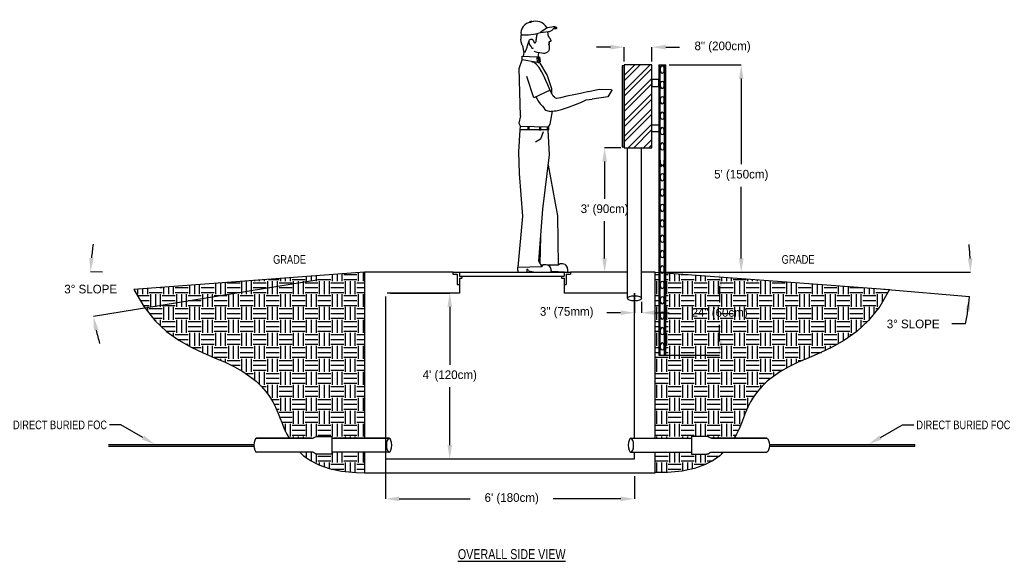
# Model space of a CAD drawing. Header units: inches. Extents: x -165 to 1496, y 644 to 1516.
# Tile 1 of 3: x -165 to 120, y 1213 to 1369. Entities that reach past the tile are written whole.
import ezdxf
from ezdxf import colors
from ezdxf.entities.mleader import LeaderData, LeaderLine
from ezdxf.enums import TextEntityAlignment as Align
from ezdxf.math import Vec2, Vec3

# ---------------------------------------------------------------- set-up
doc = ezdxf.new("R2010")
doc.units = ezdxf.units.IN
doc.header["$LTSCALE"] = 15
doc.header["$MEASUREMENT"] = 0
doc.layers.add('BLDG', color=8, linetype='Continuous')
doc.layers.add('MAN', color=7, linetype='Continuous')
doc.styles.add('120', font='FSIMPLEX.SHX', dxfattribs={"width": 0.8, "height": 0.12})
doc.styles.add('175', font='FSIMPLEX.SHX', dxfattribs={"width": 0.8})
doc.dimstyles.get("Standard").update_dxf_attribs({"dimtxt": 2.5, "dimasz": 4, "dimexe": 0, "dimexo": 1, "dimgap": 2, "dimtad": 0, "dimtih": 1, "dimtoh": 1, "dimdec": 0, "dimzin": 0, "dimdsep": 46, "dimlunit": 3, "dimtxsty": 'Standard', "dimcen": 0.09, "dimadec": 0, "dimazin": 0, "dimtfac": 1, "dimtdec": 0, "dimtofl": 0, "dimtmove": 0, "dimatfit": 3, "dimfxl": 1, "dimtolj": 1, "dimtzin": 0, "dimarcsym": 0})

# ---------------------------------------------------------------- blocks, each defined once
blk = doc.blocks.new('Waldo Profile')
at = {"layer": 'BLDG'}
blk.add_line((261.4, 767.42), (261.13, 767.55), dxfattribs=at)
at = {"layer": 'MAN'}
for p, q in [((263.41, 777.23), (261.6, 775.97)), ((264.78, 777.44), (263.41, 777.23)), ((265.32, 777.05), (266.13, 777.06)), ((255.85, 774.3), (255.83, 774.01)), ((255.86, 774.58), (255.85, 774.3)), ((255.88, 774.84), (255.86, 774.58)), ((255.89, 775.09), (255.88, 774.84)), ((260.32, 773.78), (260.36, 774.06)), ((260.36, 774.06), (260.4, 774.37)), ((260.4, 774.37), (260.44, 774.68)), ((260.44, 774.68), (260.49, 774.98)), ((260.49, 774.98), (260.55, 775.28)), ((260.55, 775.28), (260.62, 775.54)), ((261.56, 775.85), (263.79, 776.11)), ((261.6, 775.97), (261.56, 775.85)), ((255.83, 774.01), (255.83, 773.92)), ((255.95, 773.16), (255.83, 773.92)), ((256.14, 772.48), (255.95, 773.16)), ((256.35, 772.14), (256.14, 772.48)), ((256.56, 771.74), (256.35, 772.14)), ((256.65, 770.83), (256.56, 771.74)), ((257.49, 771.12), (257.57, 771.35)), ((257.57, 771.35), (257.64, 771.58)), ((257.64, 771.58), (257.71, 771.81)), ((257.71, 771.81), (257.78, 772.03)), ((257.78, 772.03), (257.84, 772.26)), ((257.84, 772.26), (257.9, 772.47)), ((257.9, 772.47), (257.96, 772.69)), ((257.96, 772.69), (258.02, 772.89)), ((258.02, 772.89), (258.08, 773.08)), ((258.08, 773.08), (258.14, 773.26)), ((258.14, 773.26), (258.21, 773.42)), ((258.18, 773.34), (258.28, 772.47)), ((258.21, 773.42), (258.29, 773.57)), ((258.28, 772.47), (258.83, 771.71)), ((258.29, 773.57), (258.38, 773.69)), ((258.38, 773.69), (258.47, 773.79)), ((258.47, 773.79), (258.58, 773.86)), ((258.58, 773.86), (258.69, 773.92)), ((258.69, 773.92), (258.8, 773.95)), ((258.8, 773.95), (258.91, 773.95)), ((258.83, 771.71), (259.01, 771.31)), ((258.91, 773.95), (259.01, 773.94)), ((259.01, 773.94), (259.11, 773.9)), ((259.01, 771.31), (259.29, 771.29)), ((259.11, 773.9), (259.2, 773.84)), ((259.2, 773.84), (259.28, 773.76)), ((259.28, 773.76), (259.34, 773.66)), ((259.29, 771.29), (259.46, 771.4)), ((259.34, 773.66), (259.4, 773.56)), ((259.4, 773.56), (259.46, 773.44)), ((259.46, 773.44), (259.51, 773.32)), ((259.51, 773.32), (259.56, 773.21)), ((259.56, 773.21), (259.62, 773.11)), ((259.62, 773.11), (259.67, 773.02)), ((259.67, 773.02), (259.74, 772.95)), ((259.74, 772.95), (259.81, 772.9)), ((259.81, 772.9), (259.88, 772.88)), ((259.88, 772.88), (259.96, 772.88)), ((259.96, 772.88), (260.03, 772.93)), ((260.03, 772.93), (260.1, 773.01)), ((260.1, 773.01), (260.17, 773.13)), ((260.17, 773.13), (260.23, 773.3)), ((260.23, 773.3), (260.28, 773.52)), ((260.28, 773.52), (260.32, 773.78)), ((256.25, 767.97), (256.27, 769.01)), ((256.27, 769.01), (260.45, 768.83)), ((256.79, 770.16), (256.65, 770.83)), ((256.85, 770.08), (256.79, 770.16)), ((257.12, 770.19), (256.85, 770.08)), ((257.12, 770.19), (257.22, 770.42)), ((257.22, 770.42), (257.32, 770.65)), ((257.32, 770.65), (257.41, 770.89)), ((257.41, 770.89), (257.49, 771.12)), ((260.45, 768.83), (260.59, 767.2)), ((260.8, 768.99), (261.25, 768.73)), ((261.25, 768.73), (261.11, 767.35)), ((261.25, 768.73), (261.4, 767.42)), ((255.37, 765.47), (256.25, 767.97)), ((260.59, 767.2), (256.25, 767.97)), ((260.57, 767.46), (261.15, 767.09)), ((261.15, 767.09), (261.11, 767.35)), ((255.71, 751.78), (255.37, 765.47)), ((259.58, 756.98), (257.59, 763.18)), ((264.35, 759.15), (259.58, 756.98)), ((255.71, 751.78), (255.3, 749.68)), ((264.85, 753.1), (264.27, 749.35)), ((255.3, 749.68), (255.73, 748.63)), ((255.65, 748.69), (255.58, 747.7)), ((263.71, 748.47), (255.73, 748.63)), ((257.88, 748.59), (257.89, 747.58)), ((258.18, 748.58), (258.19, 747.58)), ((261.24, 748.52), (261.26, 747.52)), ((261.55, 748.52), (261.56, 747.51)), ((263.58, 747.68), (263.55, 748.48)), ((264.27, 749.35), (263.71, 748.53)), ((263.71, 748.47), (263.71, 748.53)), ((263.71, 748.47), (263.86, 748.39)), ((255.58, 747.7), (255.14, 741.38)), ((257.89, 747.72), (255.58, 747.74)), ((261.26, 747.7), (258.19, 747.72)), ((263.58, 747.68), (261.56, 747.69)), ((262.32, 747.17), (261.57, 745.02)), ((263.75, 747.66), (263.58, 747.68)), ((263.88, 747.75), (263.75, 747.66)), ((264.09, 740.47), (263.75, 747.66)), ((263.86, 748.39), (263.88, 747.75)), ((261.57, 745.02), (260.06, 744.1)), ((255.14, 741.38), (255.34, 735.04)), ((262.19, 724.72), (264.09, 740.47)), ((263.73, 737.46), (266.44, 722.83)), ((255.34, 735.04), (256.32, 722.7)), ((261.02, 709.7), (262.19, 724.72)), ((266.44, 722.83), (266.64, 708.53)), ((256.32, 722.7), (254.94, 707.99)), ((261.42, 709), (261.58, 716.82)), ((261.87, 708.21), (261.02, 709.7)), ((254.94, 707.99), (261.87, 708.21)), ((255.06, 706.54), (257.54, 706.56)), ((262.22, 708.53), (261.69, 708.53)), ((266.64, 708.53), (263.69, 708.53))]:
    blk.add_line(p, q, dxfattribs=at)
for points in [[(263.5, 776.08), (263.51, 776.04), (263.56, 775.82), (263.6, 775.67), (263.61, 775.56), (263.62, 775.48), (263.62, 775.4), (263.63, 775.32), (263.65, 775.24), (263.67, 775.15), (263.69, 775.06), (263.72, 774.96), (263.76, 774.86), (263.81, 774.77), (263.86, 774.67), (263.92, 774.57), (263.98, 774.48), (264.05, 774.39), (264.12, 774.3), (264.18, 774.21), (264.25, 774.12), (264.31, 774.04), (264.36, 773.95), (264.4, 773.87), (264.43, 773.78), (264.46, 773.7), (264.48, 773.63), (264.49, 773.56), (264.5, 773.49), (264.5, 773.44), (264.49, 773.39), (264.48, 773.35), (264.47, 773.32), (264.45, 773.29), (264.43, 773.27), (264.41, 773.26), (264.37, 773.25), (264.34, 773.24), (264.29, 773.23), (264.24, 773.22), (264.19, 773.21), (264.14, 773.2), (264.09, 773.18), (264.05, 773.16), (264.01, 773.14), (263.98, 773.11), (263.97, 773.07), (263.96, 773.02), (263.97, 772.96), (263.99, 772.9), (264.01, 772.84), (264.04, 772.78), (264.06, 772.72), (264.07, 772.67), (264.07, 772.62), (264.06, 772.58), (264.04, 772.55), (264.01, 772.52), (263.97, 772.5), (263.94, 772.49), (263.9, 772.48), (263.87, 772.47), (263.85, 772.46), (263.84, 772.45), (263.84, 772.45), (263.85, 772.43), (263.87, 772.41), (263.89, 772.38), (263.92, 772.34), (263.94, 772.27), (263.97, 772.19), (264, 772.09), (264.02, 771.98), (264.04, 771.84), (264.05, 771.7), (264.06, 771.55), (264.06, 771.39), (264.05, 771.23), (264.03, 771.07), (264, 770.92), (263.96, 770.77), (263.91, 770.63), (263.84, 770.5), (263.75, 770.37), (263.65, 770.25), (263.53, 770.14), (263.38, 770.04), (263.21, 769.94), (263, 769.87), (262.72, 769.82), (262.36, 769.81), (261.89, 769.85), (261.3, 769.94), (260.56, 770.1), (259.65, 770.34)], [(256.62, 769), (256.85, 770.08)], [(260.98, 770.01), (260.77, 768.83), (261.05, 767.45), (263.49, 763.43), (264.69, 759.62), (264.71, 758.36)], [(265.55, 757.14), (265.55, 757.14), (265.22, 757.48), (264.9, 757.99), (264.55, 758.69), (264.14, 759.61), (263.66, 760.73), (263.1, 762), (262.48, 763.32), (261.81, 764.58), (261.12, 765.71), (260.4, 766.6), (259.68, 767.16), (258.98, 767.3)], [(260.22, 757.27), (260.47, 756.81), (260.95, 755.94), (261.39, 755.23), (261.78, 754.82), (262.07, 754.51), (262.48, 754.03), (262.79, 753.59), (263.06, 753.42)], [(275.45, 758.79), (273.05, 758.21), (271.19, 757.87), (269.18, 757.41), (269.18, 757.41), (267.26, 756.92), (267.26, 756.92), (266.74, 756.86), (266.17, 756.78), (265.82, 756.82), (265.55, 757.14)], [(275.45, 758.79), (278.45, 759.51), (282.05, 759.41), (282.15, 759.2), (281.02, 757.29), (276.48, 756.54)], [(263.09, 753.4), (263.09, 753.4), (263.39, 753.26), (263.69, 753.16), (264, 753.08), (264.34, 753.02), (264.63, 753.07), (264.97, 753.12), (265.5, 753.16), (266.02, 753.24), (266.81, 753.41), (267.6, 753.62), (268.46, 753.88), (269.66, 754.28), (271.65, 754.99), (271.65, 754.99), (273.39, 755.74), (274.69, 756.35), (276.48, 756.54)]]:
    blk.add_lwpolyline(points, dxfattribs=at)
for points in [[(264.65, 706.87, 0.004762), (264.81, 706.86, 0.021084), (268.47, 706.63, 0.106772), (269.2, 706.59, 0.296755), (269.45, 706.96, 0.096945), (269.18, 708.19, 0.284315), (267.89, 708.95, 0.321962), (266.64, 708.53)], [(255.06, 706.54, -0.033184), (254.99, 707.99, 0.090806)]]:
    blk.add_lwpolyline(points, format="xyb", dxfattribs=at)
for centre, radius, start, end in [((259.06, 775.65), 3.19, 96.1057, 188.0295), ((260.19, 775.43), 3.69, 29.147, 113.4054), ((256.99, 790.71), 15.54, 265.9869, 287.0971), ((262.79, 707.55), 1.13, 72.9657, 144.352), ((263.16, 707.21), 1.42, 27.984, 91.4689), ((261.2, 706.66), 3.66, 168.2216, 181.5545), ((257.11, 706.61), 0.938, 24.2081, 57.6279), ((260.72, 714.55), 8.05, 249.9814, 265.1342), ((261.42, 749.4), 42.89, 268.1595, 273.0294), ((264.14, 708.25), 1.74, 254.8542, 279.2323), ((262.6, 706.91), 2.06, 0, 27.984), ((264.25, 706.91), 0.405, 293.8858, 360)]:
    blk.add_arc(centre, radius, start, end, dxfattribs=at)
at = {"layer": 'MAN', "extrusion": (0, 0, -1)}
blk.add_ellipse((258.67, 778.94), major_axis=(-0.323, -0.062), ratio=0.384883, dxfattribs=at)
at = {"layer": 'MAN'}
for points in [[(263.79, 776.11), (264.5, 776.31), (264.86, 776.52), (265.63, 777.26), (266.17, 777.18)], [(266.13, 777.06), (266.29, 777.15), (266.21, 777.26), (265.65, 777.48), (264.78, 777.44)]]:
    blk.add_spline(points, degree=3, dxfattribs=at)
blk = doc.blocks.new('*D15')
at = {"color": 0, "lineweight": -2, "transparency": 16777216}
for p, q in [((8.77, 1331.82), (4.1, 1331.82)), ((4.1, 1327.82), (4.1, 1317.07)), ((4.1, 1299.82), (4.1, 1310.57)), ((8.77, 1295.82), (4.1, 1295.82))]:
    blk.add_line(p, q, dxfattribs=at)
at = {"color": 0, "transparency": 16777216}
for points in [[(3.43, 1327.82), (4.76, 1327.82), (4.1, 1331.82)], [(3.43, 1299.82), (4.76, 1299.82), (4.1, 1295.82)]]:
    blk.add_solid(points, dxfattribs=at)
at = {"layer": 'Defpoints', "color": 0, "transparency": 16777216}
for p in [(9.77, 1331.82), (4.1, 1295.82), (9.77, 1295.82)]:
    blk.add_point(p, dxfattribs=at)
at = {"color": 0, "transparency": 16777216, "insert": (4.1, 1313.82), "char_height": 2.5, "attachment_point": 5}
blk.add_mtext("\\A1;3' (90cm)", dxfattribs=at)
blk = doc.blocks.new('*D16')
at = {"color": 0, "lineweight": -2, "transparency": 16777216}
for p, q in [((19.74, 1295.82), (37.33, 1295.82)), ((37.33, 1291.82), (37.33, 1287.08)), ((37.33, 1275.83), (37.33, 1280.58)), ((20.77, 1271.83), (37.33, 1271.83))]:
    blk.add_line(p, q, dxfattribs=at)
at = {"color": 0, "transparency": 16777216}
for points in [[(36.66, 1291.82), (38, 1291.82), (37.33, 1295.82)], [(36.66, 1275.83), (38, 1275.83), (37.33, 1271.83)]]:
    blk.add_solid(points, dxfattribs=at)
at = {"layer": 'Defpoints', "color": 0, "transparency": 16777216}
for p in [(18.74, 1295.82), (19.77, 1271.83), (37.33, 1271.83)]:
    blk.add_point(p, dxfattribs=at)
at = {"color": 0, "transparency": 16777216, "insert": (37.33, 1283.83), "char_height": 2.5, "attachment_point": 5}
blk.add_mtext('\\A1;24" (60cm)', dxfattribs=at)
blk = doc.blocks.new('*D5')
at = {"color": 0, "lineweight": -2, "transparency": 16777216}
for p, q in [((22.77, 1355.82), (43.58, 1355.82)), ((43.58, 1351.82), (43.58, 1327.07)), ((43.58, 1299.82), (43.58, 1320.57)), ((32.27, 1295.82), (43.58, 1295.82))]:
    blk.add_line(p, q, dxfattribs=at)
at = {"color": 0, "transparency": 16777216}
for points in [[(42.91, 1351.82), (44.24, 1351.82), (43.58, 1355.82)], [(42.91, 1299.82), (44.24, 1299.82), (43.58, 1295.82)]]:
    blk.add_solid(points, dxfattribs=at)
at = {"layer": 'Defpoints', "color": 0, "transparency": 16777216}
for p in [(21.77, 1355.82), (43.58, 1355.82), (31.27, 1295.82)]:
    blk.add_point(p, dxfattribs=at)
at = {"color": 0, "transparency": 16777216, "insert": (43.58, 1323.82), "char_height": 2.5, "attachment_point": 5}
blk.add_mtext("\\A1;5' (150cm)", dxfattribs=at)
blk = doc.blocks.new('*D6')
at = {"color": 0, "lineweight": -2, "transparency": 16777216}
for p, q in [((-59.26, 1288.82), (-59.26, 1230.29)), ((12.74, 1236.85), (12.74, 1230.29)), ((-55.26, 1230.29), (-34.76, 1230.29)), ((8.74, 1230.29), (-10.76, 1230.29))]:
    blk.add_line(p, q, dxfattribs=at)
at = {"color": 0, "transparency": 16777216}
for points in [[(-55.26, 1230.96), (-55.26, 1229.63), (-59.26, 1230.29)], [(8.74, 1230.96), (8.74, 1229.63), (12.74, 1230.29)]]:
    blk.add_solid(points, dxfattribs=at)
at = {"layer": 'Defpoints', "color": 0, "transparency": 16777216}
for p in [(-59.26, 1289.82), (12.74, 1237.85), (12.74, 1230.29)]:
    blk.add_point(p, dxfattribs=at)
at = {"color": 0, "transparency": 16777216, "insert": (-22.76, 1230.29), "char_height": 2.5, "attachment_point": 5}
blk.add_mtext("\\A1;6' (180cm)", dxfattribs=at)
blk = doc.blocks.new('*D17')
at = {"color": 0, "lineweight": -2, "transparency": 16777216}
for p, q in [((-57.76, 1289.82), (-40.66, 1289.82)), ((-40.66, 1285.82), (-40.66, 1269.07)), ((-40.66, 1245.82), (-40.66, 1262.57)), ((-58.26, 1241.82), (-40.66, 1241.82))]:
    blk.add_line(p, q, dxfattribs=at)
at = {"color": 0, "transparency": 16777216}
for points in [[(-41.32, 1285.82), (-39.99, 1285.82), (-40.66, 1289.82)], [(-41.32, 1245.82), (-39.99, 1245.82), (-40.66, 1241.82)]]:
    blk.add_solid(points, dxfattribs=at)
at = {"layer": 'Defpoints', "color": 0, "transparency": 16777216}
for p in [(-58.76, 1289.82), (-59.26, 1241.82), (-40.66, 1241.82)]:
    blk.add_point(p, dxfattribs=at)
at = {"color": 0, "transparency": 16777216, "insert": (-40.66, 1265.82), "char_height": 2.5, "attachment_point": 5}
blk.add_mtext("\\A1;4' (120cm)", dxfattribs=at)
blk = doc.blocks.new('*D18')
at = {"color": 0, "lineweight": -2, "transparency": 16777216}
for p, q in [((12.72, 1287.29), (12.72, 1284.12)), ((14.72, 1287.29), (14.72, 1284.12)), ((8.72, 1284.12), (4.72, 1284.12)), ((18.72, 1284.12), (22.72, 1284.12))]:
    blk.add_line(p, q, dxfattribs=at)
at = {"color": 0, "transparency": 16777216}
for points in [[(8.72, 1284.79), (8.72, 1283.46), (12.72, 1284.12)], [(18.72, 1284.79), (18.72, 1283.46), (14.72, 1284.12)]]:
    blk.add_solid(points, dxfattribs=at)
at = {"layer": 'Defpoints', "color": 0, "transparency": 16777216}
for p in [(12.72, 1288.29), (14.72, 1288.29), (14.72, 1284.12)]:
    blk.add_point(p, dxfattribs=at)
at = {"color": 0, "transparency": 16777216, "insert": (-6.86, 1284.12), "char_height": 2.5, "attachment_point": 5}
blk.add_mtext('\\A1;3" (75mm)', dxfattribs=at)
blk = doc.blocks.new('*D19')
at = {"color": 0, "lineweight": -2, "transparency": 16777216}
for p, q in [((5.77, 1360.92), (1.77, 1360.92)), ((9.77, 1356.82), (9.77, 1360.92)), ((17.77, 1356.82), (17.77, 1360.92)), ((21.77, 1360.92), (25.77, 1360.92))]:
    blk.add_line(p, q, dxfattribs=at)
at = {"color": 0, "transparency": 16777216}
for points in [[(5.77, 1361.59), (5.77, 1360.26), (9.77, 1360.92)], [(21.77, 1361.59), (21.77, 1360.26), (17.77, 1360.92)]]:
    blk.add_solid(points, dxfattribs=at)
at = {"layer": 'Defpoints', "color": 0, "transparency": 16777216}
for p in [(17.77, 1360.92), (9.77, 1355.82), (17.77, 1355.82)]:
    blk.add_point(p, dxfattribs=at)
at = {"color": 0, "transparency": 16777216, "insert": (38.19, 1360.92), "char_height": 2.5, "attachment_point": 5}
blk.add_mtext('\\A1;8" (200cm)', dxfattribs=at)
blk = doc.blocks.new('*D7')
at = {"color": 0, "lineweight": -2, "transparency": 16777216}
for p, q in [((-141.05, 1295.85), (-144.46, 1295.96)), ((-78.51, 1293.66), (-143.62, 1283.04))]:
    blk.add_line(p, q, dxfattribs=at)
for start, end in [(171.323, 174.7455), (192.6897, 196.1121)]:
    blk.add_arc((-77.52, 1293.82), 66.97, start, end, dxfattribs=at)
at = {"color": 0, "transparency": 16777216}
for points in [[(-143.55, 1299.91), (-144.88, 1300), (-144.46, 1295.96)], [(-143.51, 1278.98), (-142.2, 1279.24), (-143.62, 1283.04)]]:
    blk.add_solid(points, dxfattribs=at)
at = {"layer": 'Defpoints', "color": 0, "transparency": 16777216}
for p in [(-140.05, 1295.82), (-65.26, 1295.82), (-77.52, 1293.82), (-77.52, 1293.82), (-144.18, 1287.32)]:
    blk.add_point(p, dxfattribs=at)
at = {"color": 0, "transparency": 16777216, "insert": (-144.43, 1290.94), "char_height": 2.5, "attachment_point": 5}
blk.add_mtext('\\A1;3%%D SLOPE', dxfattribs=at)
blk = doc.blocks.new('*D8')
at = {"color": 0, "lineweight": -2, "transparency": 16777216}
for p, q in [((30.48, 1295.82), (109.84, 1295.82)), ((84.81, 1290.96), (109.53, 1288.79)), ((108.43, 1280.87), (104.43, 1280.87))]:
    blk.add_line(p, q, dxfattribs=at)
for start, end in [(2.8522, 5.7043), (349.2735, 354.9796), (349.2753, 352.1274)]:
    blk.add_arc((29.48, 1295.82), 80.36, start, end, dxfattribs=at)
at = {"color": 0, "transparency": 16777216}
for points in [[(110.41, 1299.84), (109.07, 1299.8), (109.84, 1295.82)], [(108.42, 1284.89), (109.74, 1284.74), (109.53, 1288.79)]]:
    blk.add_solid(points, dxfattribs=at)
at = {"layer": 'Defpoints', "color": 0, "transparency": 16777216}
for p in [(14.72, 1295.82), (29.48, 1295.82), (29.48, 1295.82), (109.8, 1293.48), (83.81, 1291.05)]:
    blk.add_point(p, dxfattribs=at)
at = {"color": 0, "transparency": 16777216, "insert": (93.27, 1280.87), "char_height": 2.5, "attachment_point": 5}
blk.add_mtext('\\A1;3%%D SLOPE', dxfattribs=at)

msp = doc.modelspace()

# ---------------------------------------------------------------- hatches: boundary and pattern name
h = msp.add_hatch()
h.set_pattern_fill('STEEL', color=256, scale=25, style=0)
h.set_pattern_definition([(45, (-171.071, 967.0526), (-2.209709, 2.209709), []), (45, (-171.071, 968.615), (-2.209709, 2.209709), [])])
h.paths.add_polyline_path([(17.77, 1355.82), (9.77, 1355.82), (9.77, 1331.82), (17.77, 1331.82)])
h = msp.add_hatch()
h.set_pattern_fill('EARTH', color=256, scale=15)
h.paths.add_polyline_path([(-96.64, 1264.3), (-95.12, 1262.84), (-93.83, 1261.37), (-92.74, 1259.87), (-91.82, 1258.35), (-91.05, 1256.82), (-90.37, 1255.28), (-89.76, 1253.72), (-89.14, 1252.16), (-88.49, 1250.58), (-87.75, 1249.01), (-87.08, 1247.8), (-80.52, 1247.8, 0.234811), (-79.74, 1248.05, -0.219106), (-79.05, 1248.37), (-74.73, 1248.37), (-74.73, 1247.8), (-65.26, 1247.8), (-65.26, 1295.82), (-131.99, 1290.85), (-129.11, 1285.91), (-125.92, 1281.91), (-122.51, 1278.71), (-118.98, 1276.17), (-115.42, 1274.15), (-111.93, 1272.5), (-108.61, 1271.1), (-105.56, 1269.79), (-102.85, 1268.47), (-100.48, 1267.11), (-98.42, 1265.72)])
h = msp.add_hatch()
h.set_pattern_fill('EARTH', color=256, scale=15)
h.paths.add_polyline_path([(52.9, 1265.72), (54.96, 1267.11), (57.33, 1268.47), (60.04, 1269.79), (63.09, 1271.1), (66.41, 1272.5), (69.9, 1274.15), (73.46, 1276.17), (76.99, 1278.71), (80.4, 1281.91), (83.59, 1285.91), (86.47, 1290.85), (32, 1294.9), (21.77, 1295.61), (21.77, 1271.83), (19.77, 1271.83), (19.77, 1295.75), (18.74, 1295.82), (18.74, 1247.8), (29.2, 1247.8), (29.2, 1248.37), (33.53, 1248.37, -0.133897), (33.99, 1248.25), (34.53, 1247.93, 0.133897), (35, 1247.8), (41.56, 1247.8), (42.23, 1249.01), (42.97, 1250.58), (43.62, 1252.16), (44.23, 1253.72), (44.85, 1255.28), (45.52, 1256.82), (46.3, 1258.35), (47.21, 1259.87), (48.31, 1261.37), (49.6, 1262.84), (51.12, 1264.3)])
h.paths.add_polyline_path([(26.08, 1281.95), (48.58, 1281.95), (48.58, 1285.7), (26.08, 1285.7)], flags=24)
for points in [[(-139.3, 1246.05), (-139.3, 1245.55), (-97.25, 1245.55), (-97.25, 1246.05)], [(51.73, 1246.05), (51.73, 1245.55), (93.78, 1245.55), (93.78, 1246.05)]]:
    msp.add_hatch(color=256).paths.add_polyline_path(points)
h = msp.add_hatch()
h.set_pattern_fill('EARTH', color=256, scale=15)
h.paths.add_polyline_path([(-67.75, 1237.88), (-65.26, 1237.85), (-65.26, 1243.8), (-74.73, 1243.8), (-74.73, 1243.23), (-79.3, 1243.23), (-80.05, 1243.67, 0.133897), (-80.52, 1243.8), (-84.02, 1243.8), (-82.92, 1242.75), (-80.94, 1241.35), (-78.51, 1240.1), (-75.55, 1239.07), (-71.99, 1238.31)])
h = msp.add_hatch()
h.set_pattern_fill('EARTH', color=256, scale=15)
h.paths.add_polyline_path([(26.47, 1238.31), (30.03, 1239.07), (32.99, 1240.1), (35.42, 1241.35), (37.39, 1242.75), (38.5, 1243.8), (35, 1243.8, 0.234811), (34.22, 1243.55, -0.219106), (33.53, 1243.23), (29.2, 1243.23), (29.2, 1243.8), (18.74, 1243.8), (18.74, 1237.88), (22.23, 1237.88)])

# ---------------------------------------------------------------- linework, layer by layer
for p, q in [((19.77, 1355.82), (21.77, 1355.82)), ((20.17, 1271.83), (20.17, 1355.82)), ((20.27, 1353.94), (20.27, 1354.97)), ((21.27, 1353.94), (21.27, 1354.97)), ((21.37, 1271.83), (21.37, 1355.82)), ((20.27, 1349.49), (20.27, 1350.52)), ((21.27, 1349.49), (21.27, 1350.52)), ((20.27, 1345.04), (20.27, 1346.07)), ((21.27, 1345.04), (21.27, 1346.07)), ((20.27, 1340.59), (20.27, 1341.62)), ((21.27, 1340.59), (21.27, 1341.62)), ((20.27, 1336.15), (20.27, 1337.18)), ((21.27, 1336.15), (21.27, 1337.18)), ((10.72, 1288.29), (10.72, 1331.82)), ((14.72, 1288.29), (14.72, 1331.82)), ((20.27, 1331.7), (20.27, 1332.73)), ((21.27, 1331.7), (21.27, 1332.73)), ((20.27, 1327.25), (20.27, 1328.28)), ((21.27, 1327.25), (21.27, 1328.28)), ((20.27, 1322.8), (20.27, 1323.83)), ((21.27, 1322.8), (21.27, 1323.83)), ((20.27, 1318.35), (20.27, 1319.38)), ((21.27, 1318.35), (21.27, 1319.38)), ((20.27, 1313.9), (20.27, 1314.93)), ((21.27, 1313.9), (21.27, 1314.93)), ((20.27, 1309.45), (20.27, 1310.49)), ((21.27, 1309.45), (21.27, 1310.49)), ((20.27, 1305.01), (20.27, 1306.04)), ((21.27, 1305.01), (21.27, 1306.04)), ((20.27, 1300.56), (20.27, 1301.59)), ((21.27, 1300.56), (21.27, 1301.59)), ((-39.75, 1295.82), (-5.77, 1295.82)), ((-39.75, 1295.82), (-39.75, 1295.26)), ((-39.75, 1295.26), (-38.54, 1295.26)), ((-38.54, 1295.26), (-38.54, 1292.26)), ((-37.88, 1295.82), (-37.88, 1294.67)), ((-7.64, 1295.82), (-7.64, 1294.67)), ((-6.99, 1295.26), (-5.77, 1295.26)), ((-6.99, 1295.26), (-6.99, 1292.26)), ((-5.77, 1295.82), (-5.77, 1295.26)), ((20.27, 1296.11), (20.27, 1297.14)), ((21.27, 1296.11), (21.27, 1297.14)), ((-38.54, 1292.26), (-37.88, 1292.26)), ((-37.88, 1294.7), (-7.64, 1294.7)), ((-37.88, 1294.67), (-37.13, 1294.67)), ((-37.88, 1294.11), (-37.13, 1294.11)), ((-37.88, 1294.11), (-37.88, 1289.82)), ((-37.13, 1294.67), (-37.13, 1294.11)), ((-8.39, 1294.67), (-7.64, 1294.67)), ((-8.39, 1294.67), (-8.39, 1294.11)), ((-8.39, 1294.11), (-7.64, 1294.11)), ((-7.64, 1294.11), (-7.64, 1289.82)), ((-7.64, 1292.26), (-6.99, 1292.26)), ((20.27, 1291.66), (20.27, 1292.69)), ((21.27, 1291.66), (21.27, 1292.69)), ((20.27, 1287.21), (20.27, 1288.24)), ((21.27, 1287.21), (21.27, 1288.24)), ((20.27, 1282.76), (20.27, 1283.79)), ((21.27, 1282.76), (21.27, 1283.79)), ((20.27, 1278.32), (20.27, 1279.35)), ((21.27, 1278.32), (21.27, 1279.35)), ((20.27, 1273.87), (20.27, 1274.9)), ((21.27, 1273.87), (21.27, 1274.9)), ((-74.73, 1247.8), (-58.21, 1247.8)), ((-58.21, 1247.8), (-74.18, 1247.8)), ((11.71, 1247.8), (29.2, 1247.8)), ((-58.21, 1243.8), (-74.73, 1243.8)), ((11.71, 1243.8), (29.2, 1243.8)), ((51.73, 1246.05), (51.73, 1245.55))]:
    msp.add_line(p, q)
msp.add_lwpolyline([(9.77, 1355.48), (9.17, 1355.48), (9.17, 1332.1), (9.77, 1332.1)], close=True)
for points in [[(17.77, 1355.82), (9.77, 1355.82), (9.77, 1331.82), (17.77, 1331.82), (17.77, 1355.82)], [(19.77, 1355.82), (19.77, 1271.83), (21.77, 1271.83), (21.77, 1355.82)], [(17.77, 1351.57), (17.77, 1349.57), (19.77, 1349.57), (19.77, 1351.57), (17.77, 1351.57)], [(17.77, 1336.44), (17.77, 1338.44), (19.77, 1338.44), (19.77, 1336.44), (17.77, 1336.44)], [(-65.26, 1295.82), (-65.26, 1295.82), (-131.99, 1290.85)], [(10.72, 1295.82), (-5.77, 1295.82)], [(18.74, 1295.82), (32, 1294.9), (86.47, 1290.85)], [(-131.99, 1290.85), (-129.11, 1285.91), (-125.92, 1281.91), (-122.51, 1278.71), (-118.98, 1276.17), (-115.42, 1274.15), (-111.93, 1272.5), (-108.61, 1271.1), (-105.56, 1269.79), (-102.85, 1268.47), (-100.48, 1267.11), (-98.42, 1265.72), (-96.64, 1264.3), (-95.12, 1262.84), (-93.83, 1261.37), (-92.74, 1259.87), (-91.82, 1258.35), (-91.05, 1256.82), (-90.37, 1255.28), (-89.76, 1253.72), (-89.14, 1252.16), (-88.49, 1250.58), (-87.75, 1249.01), (-87.08, 1247.8)], [(-37.88, 1289.82), (-58.76, 1289.82)], [(10.72, 1289.82), (-7.64, 1289.82)], [(12.74, 1247.89), (12.7, 1289.82), (12.72, 1287.53)], [(86.47, 1290.85), (83.59, 1285.91), (80.4, 1281.91), (76.99, 1278.71), (73.46, 1276.17), (69.9, 1274.15), (66.41, 1272.5), (63.09, 1271.1), (60.04, 1269.79), (57.33, 1268.47), (54.96, 1267.11), (52.9, 1265.72), (51.12, 1264.3), (49.6, 1262.84), (48.31, 1261.37), (47.21, 1259.87), (46.3, 1258.35), (45.52, 1256.82), (44.85, 1255.28), (44.23, 1253.72), (43.62, 1252.16), (42.97, 1250.58), (42.23, 1249.01), (41.56, 1247.8)], [(-139.3, 1246.05), (-97.25, 1246.05)], [(-139.3, 1245.55), (-97.25, 1245.55)], [(-84.02, 1243.8), (-82.92, 1242.75), (-80.94, 1241.35), (-78.51, 1240.1), (-75.55, 1239.07), (-71.99, 1238.31), (-67.75, 1237.88), (-62.76, 1237.82)], [(-59.26, 1243.8), (-59.26, 1241.82), (12.74, 1241.82), (12.74, 1243.81)], [(38.5, 1243.8), (37.39, 1242.75), (35.42, 1241.35), (32.99, 1240.1), (30.03, 1239.07), (26.47, 1238.31), (22.23, 1237.88), (18.74, 1237.88)], [(51.73, 1246.05), (93.78, 1246.05)], [(51.73, 1245.55), (93.78, 1245.55)], [(93.78, 1245.55), (93.78, 1246.05)]]:
    msp.add_lwpolyline(points)
for points in [[(-80.52, 1247.8), (-96.48, 1247.8), (-80.52, 1247.8, 0.133897), (-80.05, 1247.93), (-79.51, 1248.25, -0.133897), (-79.05, 1248.37), (-74.73, 1248.37), (-74.73, 1243.23), (-79.05, 1243.23, -0.133897), (-79.51, 1243.36), (-80.05, 1243.67, 0.133897), (-80.52, 1243.8), (-96.48, 1243.8)], [(35, 1247.8), (50.96, 1247.8), (35, 1247.8, -0.133897), (34.53, 1247.93), (33.99, 1248.25, 0.133897), (33.53, 1248.37), (29.2, 1248.37), (29.2, 1243.23), (33.53, 1243.23, 0.133897), (33.99, 1243.36), (34.53, 1243.67, -0.133897), (35, 1243.8), (50.96, 1243.8)]]:
    msp.add_lwpolyline(points, format="xyb")
for centre, start, end in [((20.77, 1354.97), 0, 180), ((20.77, 1353.94), 180, 0), ((20.77, 1350.52), 0, 180), ((20.77, 1349.49), 180, 0), ((20.77, 1346.07), 0, 180), ((20.77, 1345.04), 180, 0), ((20.77, 1341.62), 0, 180), ((20.77, 1340.59), 180, 0), ((20.77, 1337.18), 0, 180), ((20.77, 1336.15), 180, 0), ((20.77, 1332.73), 0, 180), ((20.77, 1331.7), 180, 0), ((20.77, 1327.25), 180, 0), ((20.77, 1326.28), 0, 180), ((20.77, 1323.83), 0, 180), ((20.77, 1322.8), 180, 0), ((20.77, 1319.38), 0, 180), ((20.77, 1318.35), 180, 0), ((20.77, 1314.93), 0, 180), ((20.77, 1313.9), 180, 0), ((20.77, 1310.49), 0, 180), ((20.77, 1309.45), 180, 0), ((20.77, 1306.04), 0, 180), ((20.77, 1305.01), 180, 0), ((20.77, 1301.59), 0, 180), ((20.77, 1300.56), 180, 0), ((20.77, 1297.14), 0, 180), ((20.77, 1296.11), 180, 0), ((20.77, 1292.69), 0, 180), ((20.77, 1291.66), 180, 0), ((20.77, 1288.24), 0, 180), ((20.77, 1287.21), 180, 0), ((20.77, 1283.79), 0, 180), ((20.77, 1282.76), 180, 0), ((20.77, 1279.35), 0, 180), ((20.77, 1278.32), 180, 0), ((20.77, 1274.9), 0, 180), ((20.77, 1273.87), 180, 0)]:
    msp.add_arc(centre, 0.5, start, end)
msp.add_ellipse((12.72, 1288.29), major_axis=(-2, 0), ratio=0.382643)
msp.add_ellipse((-96.48, 1245.8), major_axis=(0, -2), ratio=0.382643, start_param=3.141593, end_param=6.283185)
at = {"extrusion": (0, 0, -1)}
for centre in [(-58.21, 1245.8), (11.71, 1245.8)]:
    msp.add_ellipse(centre, major_axis=(0, -2), ratio=0.382643, dxfattribs=at)
msp.add_ellipse((50.96, 1245.8), major_axis=(0, -2), ratio=0.382643, start_param=3.141593, end_param=6.283185, dxfattribs=at)
at = {"layer": 'MAN'}
for points in [[(-39.67, 1295.82), (-65.26, 1295.82), (-65.26, 1247.8)], [(18.74, 1247.8), (18.74, 1295.82), (14.72, 1295.82)], [(-65.26, 1243.8), (-65.26, 1237.85), (18.74, 1237.85), (18.74, 1243.8)]]:
    msp.add_lwpolyline(points, dxfattribs=at)

# ---------------------------------------------------------------- block references
msp.add_blockref('Waldo Profile', (-275.96, 589.31))

# ---------------------------------------------------------------- texts
at = {"style": '120', "width": 0.8}
for p in [(-91.72, 1298.28), (55.26, 1298.28)]:
    msp.add_text('GRADE', height=2.5, dxfattribs=at).set_placement(p)
msp.add_text('DIRECT BURIED FOC ', height=2.5, dxfattribs=at).set_placement((-138.96, 1251.69), align=Align.MIDDLE_RIGHT)
msp.add_text(' DIRECT BURIED FOC', height=2.5, dxfattribs=at).set_placement((93.44, 1251.69), align=Align.MIDDLE_LEFT)
at = {"style": '175', "width": 0.8}
msp.add_text('%%UOVERALL SIDE VIEW', height=2.8921, dxfattribs=at).set_placement((-22.76, 1214.3), align=Align.MIDDLE_CENTER)

# ---------------------------------------------------------------- dimensions: what is measured, and where the dimension line sits
dim = msp.add_linear_dim(base=(17.77, 1360.92), p1=(9.77, 1355.82), p2=(17.77, 1355.82), text='<> (200cm)', dimstyle='Standard')
dim.commit()
dim.dimension.update_dxf_attribs({"geometry": '*D19', "text_midpoint": (38.19, 1360.92)})
for base, p1, p2, text, picture, middle in [((43.58, 1355.82), (31.27, 1295.82), (21.77, 1355.82), '<> (150cm)', '*D5', (43.58, 1323.82)), ((37.33, 1271.83), (18.74, 1295.82), (19.77, 1271.83), '24" (60cm)', '*D16', (37.33, 1283.83))]:
    dim = msp.add_linear_dim(base=base, p1=p1, p2=p2, angle=90, text=text, dimstyle='Standard')
    dim.commit()
    dim.dimension.update_dxf_attribs({"geometry": picture, "text_midpoint": middle, "dimtype": 160})
for base, p1, p2, text, picture, middle in [((4.1, 1295.82), (9.77, 1331.82), (9.77, 1295.82), '<> (90cm)', '*D15', (4.1, 1313.82)), ((-40.66, 1241.82), (-58.76, 1289.82), (-59.26, 1241.82), '<> (120cm)', '*D17', (-40.66, 1265.82))]:
    dim = msp.add_linear_dim(base=base, p1=p1, p2=p2, angle=90, text=text, dimstyle='Standard')
    dim.commit()
    dim.dimension.update_dxf_attribs({"geometry": picture, "text_midpoint": middle})
dim = msp.add_angular_dim_2l(base=(-144.18, 1287.32), line1=((-77.52, 1293.82), (-140.05, 1295.82)), line2=((-65.26, 1295.82), (-77.52, 1293.82)), text='3%%D SLOPE', dimstyle='Standard')
dim.commit()
dim.dimension.update_dxf_attribs({"geometry": '*D7', "text_midpoint": (-144.43, 1290.94), "dimtype": 162})
dim = msp.add_angular_dim_2l(base=(109.8, 1293.48), line1=((29.48, 1295.82), (83.81, 1291.05)), line2=((14.72, 1295.82), (29.48, 1295.82)), text='3%%D SLOPE', dimstyle='Standard')
dim.commit()
dim.dimension.update_dxf_attribs({"geometry": '*D8', "text_midpoint": (93.27, 1280.87)})
for base, p1, p2, text, picture, middle in [((12.74, 1230.29), (-59.26, 1289.82), (12.74, 1237.85), '<> (180cm)', '*D6', (-22.76, 1230.29)), ((14.72, 1284.12), (12.72, 1288.29), (14.72, 1288.29), '3" (75mm)', '*D18', (-6.86, 1284.12))]:
    dim = msp.add_linear_dim(base=base, p1=p1, p2=p2, text=text, dimstyle='Standard')
    dim.commit()
    dim.dimension.update_dxf_attribs({"geometry": picture, "text_midpoint": middle, "dimtype": 160})

# ---------------------------------------------------------------- leaders
ml = msp.add_multileader_mtext('Standard')
ml.set_content('', color=256)
ml.set_leader_properties()
ml.build(insert=Vec2(0, 0))
ml.multileader.update_dxf_attribs({"dogleg_length": 0.36})
ctx = ml.context
ctx.base_point, ctx.char_height, ctx.landing_gap_size, ctx.plane_origin = Vec3(-139.14, 1251.69), 0.18, 0.09, Vec3(-105.66, 1236.74)
ctx.text_align_type = 2
notes = []
notes.append((ctx, [(0, (1, 1, 0), (-135.7, 1251.69), (-1, 0), 3.26, [(0, [(-125.88, 1246.05)], 0, [])])]))
ctx.mtext.insert, ctx.mtext.alignment, ctx.mtext.flow_direction = Vec3(-139.05, 1251.78), 3, 5
ml = msp.add_multileader_mtext('Standard')
ml.set_content('', color=256)
ml.set_leader_properties()
ml.build(insert=Vec2(0, 0))
ml.multileader.update_dxf_attribs({"dogleg_length": 0.36})
ctx = ml.context
ctx.base_point, ctx.char_height, ctx.landing_gap_size, ctx.plane_origin = Vec3(93.44, 1251.69), 0.18, 0.09, Vec3(60.14, 1236.74)
notes.append((ctx, [(0, (1, 1, 0), (90.18, 1251.69), (1, 0), 3.26, [(0, [(80.36, 1246.05)], 0, [])])]))
ctx.mtext.insert, ctx.mtext.flow_direction = Vec3(93.53, 1251.78), 5
for ctx, leaders in notes:
    for number, flags, end, landing, length, lines in leaders:
        leader = LeaderData()
        leader.index, (leader.has_last_leader_line, leader.has_dogleg_vector, leader.attachment_direction) = number, flags
        leader.last_leader_point, leader.dogleg_vector, leader.dogleg_length = Vec3(end), Vec3(landing), length
        for number, points, colour, breaks in lines:
            line = LeaderLine()
            line.index, line.vertices, line.color, line.breaks = number, Vec3.list(points), colors.encode_raw_color(colour), breaks
            leader.lines.append(line)
        ctx.leaders.append(leader)

doc.saveas('drawing.dxf')
